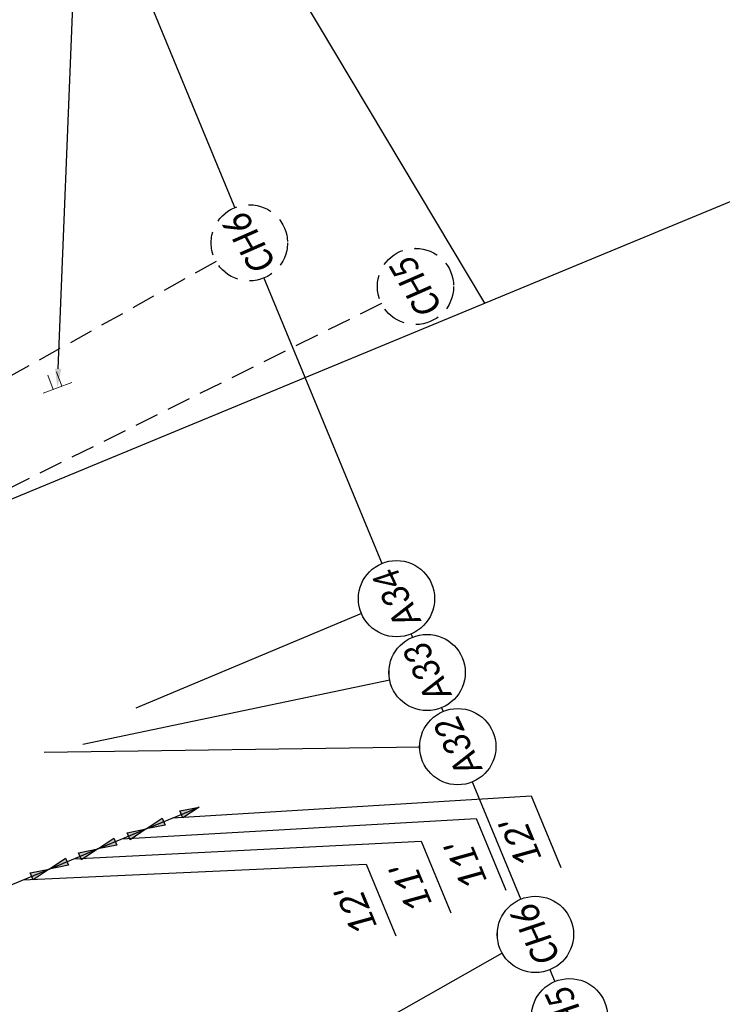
# Model space of a CAD drawing. Header units: feet. Extents: x 2244507 to 2247698, y 591749 to 597163.
# Tile 5 of 18: x 2245805 to 2245952, y 596048 to 596255. Entities that reach past the tile are written whole.
import ezdxf
from ezdxf import colors
from ezdxf.entities.mleader import LeaderData, LeaderLine
from ezdxf.enums import TextEntityAlignment as Align
from ezdxf.math import Vec2, Vec3

# ---------------------------------------------------------------- set-up
doc = ezdxf.new("R2010")
doc.units = ezdxf.units.FT
doc.header["$MEASUREMENT"] = 0
doc.set_wipeout_variables(frame=1)
doc.linetypes.add('DASHED2', pattern=[0.375, 0.25, -0.125])
doc.linetypes.add('HIDDEN2', pattern=[0.1875, 0.125, -0.0625])
for name, color, linetype in [('MT_P_Edge_Line', 7, 'Continuous'), ('PM_P_Text', 7, 'Continuous'), ('SH_Text', 7, 'Continuous'), ('SN_P_Signs', 120, 'Continuous'), ('TX_P_20', 7, 'Continuous')]:
    doc.layers.add(name, color=color, linetype=linetype)
doc.layers.add('SC_Scratch1', color=7, linetype='Continuous', plot=False)
doc.styles.add('P_Slanted_Normal', font='calibrii.ttf', dxfattribs={"height": 0.14})
doc.styles.get("Standard").update_dxf_attribs({"font": 'arial.ttf'})

# ---------------------------------------------------------------- blocks, each defined once
blk = doc.blocks.new('*U1152')
blk.add_wipeout([(-0.1991, 0.0154), (-0.1974, 0.0301), (-0.1942, 0.0467), (-0.1903, 0.0605), (-0.1852, 0.0748), (-0.1787, 0.0891), (-0.1714, 0.1025), (-0.1635, 0.1146), (-0.1561, 0.1246), (-0.1474, 0.1347), (-0.1374, 0.145), (-0.1254, 0.1555), (-0.1148, 0.1634), (-0.1056, 0.1695), (-0.0945, 0.1759), (-0.0829, 0.1817), (-0.0701, 0.187), (-0.0559, 0.1917), (-0.0387, 0.1959), (-0.024, 0.1983), (-0.0083, 0.1996), (0, 0.1997), (0.0145, 0.1992), (0.0291, 0.1976), (0.0461, 0.1943), (0.0602, 0.1904), (0.0741, 0.1855), (0.0905, 0.178), (0.1026, 0.1714), (0.1136, 0.1643), (0.1251, 0.1557), (0.1357, 0.1465), (0.1453, 0.137), (0.1534, 0.1279), (0.1603, 0.1192), (0.169, 0.1064), (0.1761, 0.0942), (0.1822, 0.0817), (0.1875, 0.0689), (0.1913, 0.0575), (0.1945, 0.0454), (0.1966, 0.0354), (0.1982, 0.025), (0.1994, 0.012), (0.1997, 0), (0.1993, -0.0131), (0.1979, -0.027), (0.1957, -0.0397), (0.1931, -0.0511), (0.1898, -0.0621), (0.1859, -0.073), (0.1821, -0.0821), (0.1759, -0.0945), (0.17, -0.1049), (0.1636, -0.1145), (0.155, -0.1259), (0.1473, -0.1348), (0.1413, -0.1412), (0.1323, -0.1496), (0.1259, -0.155), (0.1152, -0.1632), (0.101, -0.1723), (0.0861, -0.1802), (0.0752, -0.185), (0.0628, -0.1896), (0.0465, -0.1942), (0.0379, -0.1961), (0.0257, -0.1981), (0.0165, -0.199), (0.0071, -0.1996), (0, -0.1997), (-0.0041, -0.1997), (-0.0118, -0.1994), (-0.0185, -0.1988), (-0.0265, -0.1979), (-0.0345, -0.1967), (-0.0429, -0.195), (-0.0516, -0.1929), (-0.0616, -0.19), (-0.077, -0.1843), (-0.09, -0.1783), (-0.1005, -0.1725), (-0.1122, -0.1652), (-0.1217, -0.1584), (-0.1329, -0.149), (-0.1456, -0.1366), (-0.1547, -0.1263), (-0.1642, -0.1136), (-0.1706, -0.1038), (-0.1774, -0.0917), (-0.1836, -0.0786), (-0.1889, -0.0647), (-0.1935, -0.0494), (-0.1964, -0.0362), (-0.1985, -0.0222), (-0.1995, -0.01), (-0.1997, 0)])
at = {"flags": 128}
blk.add_lwpolyline([(-0.0159, 0.1991), (-0.1348, 1.6826)], dxfattribs=at)
blk.add_circle((0, 0), 0.2)
at = {"style": 'P_Slanted_Normal', "width": 0.9, "flags": 8}
blk.add_attdef('ITEMTYPE', text='', height=0.14, dxfattribs=at).set_placement((0, 0), align=Align.MIDDLE_CENTER)
blk = doc.blocks.new('*U1160')
blk.add_wipeout([(-0.1991, 0.0154), (-0.1974, 0.0301), (-0.1942, 0.0467), (-0.1903, 0.0605), (-0.1852, 0.0748), (-0.1787, 0.0891), (-0.1714, 0.1025), (-0.1635, 0.1146), (-0.1561, 0.1246), (-0.1474, 0.1347), (-0.1374, 0.145), (-0.1254, 0.1555), (-0.1148, 0.1634), (-0.1056, 0.1695), (-0.0945, 0.1759), (-0.0829, 0.1817), (-0.0701, 0.187), (-0.0559, 0.1917), (-0.0387, 0.1959), (-0.024, 0.1983), (-0.0083, 0.1996), (0, 0.1997), (0.0145, 0.1992), (0.0291, 0.1976), (0.0461, 0.1943), (0.0602, 0.1904), (0.0741, 0.1855), (0.0905, 0.178), (0.1026, 0.1714), (0.1136, 0.1643), (0.1251, 0.1557), (0.1357, 0.1465), (0.1453, 0.137), (0.1534, 0.1279), (0.1603, 0.1192), (0.169, 0.1064), (0.1761, 0.0942), (0.1822, 0.0817), (0.1875, 0.0689), (0.1913, 0.0575), (0.1945, 0.0454), (0.1966, 0.0354), (0.1982, 0.025), (0.1994, 0.012), (0.1997, 0), (0.1993, -0.0131), (0.1979, -0.027), (0.1957, -0.0397), (0.1931, -0.0511), (0.1898, -0.0621), (0.1859, -0.073), (0.1821, -0.0821), (0.1759, -0.0945), (0.17, -0.1049), (0.1636, -0.1145), (0.155, -0.1259), (0.1473, -0.1348), (0.1413, -0.1412), (0.1323, -0.1496), (0.1259, -0.155), (0.1152, -0.1632), (0.101, -0.1723), (0.0861, -0.1802), (0.0752, -0.185), (0.0628, -0.1896), (0.0465, -0.1942), (0.0379, -0.1961), (0.0257, -0.1981), (0.0165, -0.199), (0.0071, -0.1996), (0, -0.1997), (-0.0041, -0.1997), (-0.0118, -0.1994), (-0.0185, -0.1988), (-0.0265, -0.1979), (-0.0345, -0.1967), (-0.0429, -0.195), (-0.0516, -0.1929), (-0.0616, -0.19), (-0.077, -0.1843), (-0.09, -0.1783), (-0.1005, -0.1725), (-0.1122, -0.1652), (-0.1217, -0.1584), (-0.1329, -0.149), (-0.1456, -0.1366), (-0.1547, -0.1263), (-0.1642, -0.1136), (-0.1706, -0.1038), (-0.1774, -0.0917), (-0.1836, -0.0786), (-0.1889, -0.0647), (-0.1935, -0.0494), (-0.1964, -0.0362), (-0.1985, -0.0222), (-0.1995, -0.01), (-0.1997, 0)])
at = {"flags": 128}
blk.add_lwpolyline([(-0.0022, 0.1997), (-0.0215, 1.9528)], dxfattribs=at)
blk.add_circle((0, 0), 0.2)
at = {"style": 'P_Slanted_Normal', "width": 0.9, "flags": 8}
blk.add_attdef('ITEMTYPE', text='', height=0.14, dxfattribs=at).set_placement((0, 0), align=Align.MIDDLE_CENTER)
blk = doc.blocks.new('*U1159')
blk.add_wipeout([(-0.1991, 0.0154), (-0.1974, 0.0301), (-0.1942, 0.0467), (-0.1903, 0.0605), (-0.1852, 0.0748), (-0.1787, 0.0891), (-0.1714, 0.1025), (-0.1635, 0.1146), (-0.1561, 0.1246), (-0.1474, 0.1347), (-0.1374, 0.145), (-0.1254, 0.1555), (-0.1148, 0.1634), (-0.1056, 0.1695), (-0.0945, 0.1759), (-0.0829, 0.1817), (-0.0701, 0.187), (-0.0559, 0.1917), (-0.0387, 0.1959), (-0.024, 0.1983), (-0.0083, 0.1996), (0, 0.1997), (0.0145, 0.1992), (0.0291, 0.1976), (0.0461, 0.1943), (0.0602, 0.1904), (0.0741, 0.1855), (0.0905, 0.178), (0.1026, 0.1714), (0.1136, 0.1643), (0.1251, 0.1557), (0.1357, 0.1465), (0.1453, 0.137), (0.1534, 0.1279), (0.1603, 0.1192), (0.169, 0.1064), (0.1761, 0.0942), (0.1822, 0.0817), (0.1875, 0.0689), (0.1913, 0.0575), (0.1945, 0.0454), (0.1966, 0.0354), (0.1982, 0.025), (0.1994, 0.012), (0.1997, 0), (0.1993, -0.0131), (0.1979, -0.027), (0.1957, -0.0397), (0.1931, -0.0511), (0.1898, -0.0621), (0.1859, -0.073), (0.1821, -0.0821), (0.1759, -0.0945), (0.17, -0.1049), (0.1636, -0.1145), (0.155, -0.1259), (0.1473, -0.1348), (0.1413, -0.1412), (0.1323, -0.1496), (0.1259, -0.155), (0.1152, -0.1632), (0.101, -0.1723), (0.0861, -0.1802), (0.0752, -0.185), (0.0628, -0.1896), (0.0465, -0.1942), (0.0379, -0.1961), (0.0257, -0.1981), (0.0165, -0.199), (0.0071, -0.1996), (0, -0.1997), (-0.0041, -0.1997), (-0.0118, -0.1994), (-0.0185, -0.1988), (-0.0265, -0.1979), (-0.0345, -0.1967), (-0.0429, -0.195), (-0.0516, -0.1929), (-0.0616, -0.19), (-0.077, -0.1843), (-0.09, -0.1783), (-0.1005, -0.1725), (-0.1122, -0.1652), (-0.1217, -0.1584), (-0.1329, -0.149), (-0.1456, -0.1366), (-0.1547, -0.1263), (-0.1642, -0.1136), (-0.1706, -0.1038), (-0.1774, -0.0917), (-0.1836, -0.0786), (-0.1889, -0.0647), (-0.1935, -0.0494), (-0.1964, -0.0362), (-0.1985, -0.0222), (-0.1995, -0.01), (-0.1997, 0)])
at = {"flags": 128}
blk.add_lwpolyline([(0.0078, 0.1996), (0.0579, 1.4821)], dxfattribs=at)
blk.add_circle((0, 0), 0.2)
at = {"style": 'P_Slanted_Normal', "width": 0.9, "flags": 8}
blk.add_attdef('ITEMTYPE', text='', height=0.14, dxfattribs=at).set_placement((0, 0), align=Align.MIDDLE_CENTER)
blk = doc.blocks.new('Dim1')
h = blk.add_hatch(color=4)
h.dxf.hatch_style = 1
h.paths.add_polyline_path([(0, 0), (-1, -0.2), (-1, 0.2)])
at = {"color": 4}
blk.add_lwpolyline([(0, 0), (-1, -0.2), (-1, 0.2), (0, 0)], dxfattribs=at)
blk = doc.blocks.new('*U1171')
blk.add_wipeout([(-0.1991, 0.0154), (-0.1974, 0.0301), (-0.1942, 0.0467), (-0.1903, 0.0605), (-0.1852, 0.0748), (-0.1787, 0.0891), (-0.1714, 0.1025), (-0.1635, 0.1146), (-0.1561, 0.1246), (-0.1474, 0.1347), (-0.1374, 0.145), (-0.1254, 0.1555), (-0.1148, 0.1634), (-0.1056, 0.1695), (-0.0945, 0.1759), (-0.0829, 0.1817), (-0.0701, 0.187), (-0.0559, 0.1917), (-0.0387, 0.1959), (-0.024, 0.1983), (-0.0083, 0.1996), (0, 0.1997), (0.0145, 0.1992), (0.0291, 0.1976), (0.0461, 0.1943), (0.0602, 0.1904), (0.0741, 0.1855), (0.0905, 0.178), (0.1026, 0.1714), (0.1136, 0.1643), (0.1251, 0.1557), (0.1357, 0.1465), (0.1453, 0.137), (0.1534, 0.1279), (0.1603, 0.1192), (0.169, 0.1064), (0.1761, 0.0942), (0.1822, 0.0817), (0.1875, 0.0689), (0.1913, 0.0575), (0.1945, 0.0454), (0.1966, 0.0354), (0.1982, 0.025), (0.1994, 0.012), (0.1997, 0), (0.1993, -0.0131), (0.1979, -0.027), (0.1957, -0.0397), (0.1931, -0.0511), (0.1898, -0.0621), (0.1859, -0.073), (0.1821, -0.0821), (0.1759, -0.0945), (0.17, -0.1049), (0.1636, -0.1145), (0.155, -0.1259), (0.1473, -0.1348), (0.1413, -0.1412), (0.1323, -0.1496), (0.1259, -0.155), (0.1152, -0.1632), (0.101, -0.1723), (0.0861, -0.1802), (0.0752, -0.185), (0.0628, -0.1896), (0.0465, -0.1942), (0.0379, -0.1961), (0.0257, -0.1981), (0.0165, -0.199), (0.0071, -0.1996), (0, -0.1997), (-0.0041, -0.1997), (-0.0118, -0.1994), (-0.0185, -0.1988), (-0.0265, -0.1979), (-0.0345, -0.1967), (-0.0429, -0.195), (-0.0516, -0.1929), (-0.0616, -0.19), (-0.077, -0.1843), (-0.09, -0.1783), (-0.1005, -0.1725), (-0.1122, -0.1652), (-0.1217, -0.1584), (-0.1329, -0.149), (-0.1456, -0.1366), (-0.1547, -0.1263), (-0.1642, -0.1136), (-0.1706, -0.1038), (-0.1774, -0.0917), (-0.1836, -0.0786), (-0.1889, -0.0647), (-0.1935, -0.0494), (-0.1964, -0.0362), (-0.1985, -0.0222), (-0.1995, -0.01), (-0.1997, 0)])
at = {"flags": 128}
blk.add_lwpolyline([(0.0455, 0.1945), (0.4198, 1.7954)], dxfattribs=at)
blk.add_circle((0, 0), 0.2)
at = {"style": 'P_Slanted_Normal', "width": 0.9, "flags": 8}
blk.add_attdef('ITEMTYPE', text='', height=0.14, dxfattribs=at).set_placement((0, 0), align=Align.MIDDLE_CENTER)
blk = doc.blocks.new('*U1172')
blk.add_wipeout([(-0.1991, 0.0154), (-0.1974, 0.0301), (-0.1942, 0.0467), (-0.1903, 0.0605), (-0.1852, 0.0748), (-0.1787, 0.0891), (-0.1714, 0.1025), (-0.1635, 0.1146), (-0.1561, 0.1246), (-0.1474, 0.1347), (-0.1374, 0.145), (-0.1254, 0.1555), (-0.1148, 0.1634), (-0.1056, 0.1695), (-0.0945, 0.1759), (-0.0829, 0.1817), (-0.0701, 0.187), (-0.0559, 0.1917), (-0.0387, 0.1959), (-0.024, 0.1983), (-0.0083, 0.1996), (0, 0.1997), (0.0145, 0.1992), (0.0291, 0.1976), (0.0461, 0.1943), (0.0602, 0.1904), (0.0741, 0.1855), (0.0905, 0.178), (0.1026, 0.1714), (0.1136, 0.1643), (0.1251, 0.1557), (0.1357, 0.1465), (0.1453, 0.137), (0.1534, 0.1279), (0.1603, 0.1192), (0.169, 0.1064), (0.1761, 0.0942), (0.1822, 0.0817), (0.1875, 0.0689), (0.1913, 0.0575), (0.1945, 0.0454), (0.1966, 0.0354), (0.1982, 0.025), (0.1994, 0.012), (0.1997, 0), (0.1993, -0.0131), (0.1979, -0.027), (0.1957, -0.0397), (0.1931, -0.0511), (0.1898, -0.0621), (0.1859, -0.073), (0.1821, -0.0821), (0.1759, -0.0945), (0.17, -0.1049), (0.1636, -0.1145), (0.155, -0.1259), (0.1473, -0.1348), (0.1413, -0.1412), (0.1323, -0.1496), (0.1259, -0.155), (0.1152, -0.1632), (0.101, -0.1723), (0.0861, -0.1802), (0.0752, -0.185), (0.0628, -0.1896), (0.0465, -0.1942), (0.0379, -0.1961), (0.0257, -0.1981), (0.0165, -0.199), (0.0071, -0.1996), (0, -0.1997), (-0.0041, -0.1997), (-0.0118, -0.1994), (-0.0185, -0.1988), (-0.0265, -0.1979), (-0.0345, -0.1967), (-0.0429, -0.195), (-0.0516, -0.1929), (-0.0616, -0.19), (-0.077, -0.1843), (-0.09, -0.1783), (-0.1005, -0.1725), (-0.1122, -0.1652), (-0.1217, -0.1584), (-0.1329, -0.149), (-0.1456, -0.1366), (-0.1547, -0.1263), (-0.1642, -0.1136), (-0.1706, -0.1038), (-0.1774, -0.0917), (-0.1836, -0.0786), (-0.1889, -0.0647), (-0.1935, -0.0494), (-0.1964, -0.0362), (-0.1985, -0.0222), (-0.1995, -0.01), (-0.1997, 0)])
at = {"flags": 128}
blk.add_lwpolyline([(0.0819, 0.1822), (0.8897, 1.9783)], dxfattribs=at)
blk.add_circle((0, 0), 0.2)
at = {"style": 'P_Slanted_Normal', "width": 0.9, "flags": 8}
blk.add_attdef('ITEMTYPE', text='', height=0.14, dxfattribs=at).set_placement((0, 0), align=Align.MIDDLE_CENTER)
blk = doc.blocks.new('*U1182')
blk.add_wipeout([(-0.1993, 0.0154), (-0.1977, 0.0302), (-0.1944, 0.0468), (-0.1905, 0.0606), (-0.1854, 0.0748), (-0.1789, 0.0892), (-0.1716, 0.1026), (-0.1637, 0.1147), (-0.1563, 0.1247), (-0.1476, 0.1348), (-0.1375, 0.1451), (-0.1255, 0.1556), (-0.1149, 0.1636), (-0.1058, 0.1697), (-0.0946, 0.1761), (-0.083, 0.1819), (-0.0702, 0.1872), (-0.056, 0.1919), (-0.0388, 0.1961), (-0.024, 0.1985), (-0.0083, 0.1998), (0, 0.1999), (0.0145, 0.1994), (0.0291, 0.1978), (0.0461, 0.1945), (0.0603, 0.1906), (0.0742, 0.1857), (0.0906, 0.1782), (0.1027, 0.1716), (0.1137, 0.1645), (0.1253, 0.1558), (0.1359, 0.1467), (0.1455, 0.1372), (0.1535, 0.1281), (0.1605, 0.1193), (0.1692, 0.1065), (0.1763, 0.0943), (0.1824, 0.0818), (0.1877, 0.069), (0.1915, 0.0575), (0.1947, 0.0454), (0.1968, 0.0354), (0.1984, 0.025), (0.1996, 0.012), (0.1999, 0), (0.1995, -0.0132), (0.1981, -0.027), (0.1959, -0.0398), (0.1933, -0.0511), (0.19, -0.0622), (0.1861, -0.0731), (0.1823, -0.0822), (0.1761, -0.0947), (0.1701, -0.105), (0.1638, -0.1147), (0.1552, -0.126), (0.1475, -0.135), (0.1414, -0.1413), (0.1324, -0.1498), (0.126, -0.1552), (0.1153, -0.1634), (0.1011, -0.1725), (0.0862, -0.1804), (0.0753, -0.1852), (0.0628, -0.1898), (0.0465, -0.1945), (0.0379, -0.1963), (0.0257, -0.1983), (0.0165, -0.1993), (0.0071, -0.1998), (0, -0.1999), (-0.0041, -0.1999), (-0.0118, -0.1996), (-0.0186, -0.1991), (-0.0265, -0.1982), (-0.0345, -0.1969), (-0.043, -0.1953), (-0.0517, -0.1931), (-0.0617, -0.1902), (-0.0771, -0.1845), (-0.0901, -0.1785), (-0.1007, -0.1728), (-0.1124, -0.1654), (-0.1218, -0.1585), (-0.1331, -0.1492), (-0.1458, -0.1368), (-0.1549, -0.1264), (-0.1644, -0.1138), (-0.1708, -0.104), (-0.1776, -0.0918), (-0.1838, -0.0787), (-0.1891, -0.0648), (-0.1937, -0.0494), (-0.1966, -0.0363), (-0.1987, -0.0223), (-0.1997, -0.01), (-0.1999, 0)])
at = {"linetype": 'HIDDEN2', "flags": 128}
blk.add_lwpolyline([(0.0029, 0.1999), (0.024, 1.6308)], dxfattribs=at)
at = {"linetype": 'HIDDEN2'}
blk.add_circle((0, 0), 0.2, dxfattribs=at)
at = {"style": 'P_Slanted_Normal', "width": 0.9, "flags": 8}
blk.add_attdef('ITEMTYPE', text='', height=0.14, dxfattribs=at).set_placement((0, 0), align=Align.MIDDLE_CENTER)
blk = doc.blocks.new('*U1183')
blk.add_wipeout([(-0.1993, 0.0154), (-0.1977, 0.0302), (-0.1944, 0.0468), (-0.1905, 0.0606), (-0.1854, 0.0748), (-0.1789, 0.0892), (-0.1716, 0.1026), (-0.1637, 0.1147), (-0.1563, 0.1247), (-0.1476, 0.1348), (-0.1375, 0.1451), (-0.1255, 0.1556), (-0.1149, 0.1636), (-0.1058, 0.1697), (-0.0946, 0.1761), (-0.083, 0.1819), (-0.0702, 0.1872), (-0.056, 0.1919), (-0.0388, 0.1961), (-0.024, 0.1985), (-0.0083, 0.1998), (0, 0.1999), (0.0145, 0.1994), (0.0291, 0.1978), (0.0461, 0.1945), (0.0603, 0.1906), (0.0742, 0.1857), (0.0906, 0.1782), (0.1027, 0.1716), (0.1137, 0.1645), (0.1253, 0.1558), (0.1359, 0.1467), (0.1455, 0.1372), (0.1535, 0.1281), (0.1605, 0.1193), (0.1692, 0.1065), (0.1763, 0.0943), (0.1824, 0.0818), (0.1877, 0.069), (0.1915, 0.0575), (0.1947, 0.0454), (0.1968, 0.0354), (0.1984, 0.025), (0.1996, 0.012), (0.1999, 0), (0.1995, -0.0132), (0.1981, -0.027), (0.1959, -0.0398), (0.1933, -0.0511), (0.19, -0.0622), (0.1861, -0.0731), (0.1823, -0.0822), (0.1761, -0.0947), (0.1701, -0.105), (0.1638, -0.1147), (0.1552, -0.126), (0.1475, -0.135), (0.1414, -0.1413), (0.1324, -0.1498), (0.126, -0.1552), (0.1153, -0.1634), (0.1011, -0.1725), (0.0862, -0.1804), (0.0753, -0.1852), (0.0628, -0.1898), (0.0465, -0.1945), (0.0379, -0.1963), (0.0257, -0.1983), (0.0165, -0.1993), (0.0071, -0.1998), (0, -0.1999), (-0.0041, -0.1999), (-0.0118, -0.1996), (-0.0186, -0.1991), (-0.0265, -0.1982), (-0.0345, -0.1969), (-0.043, -0.1953), (-0.0517, -0.1931), (-0.0617, -0.1902), (-0.0771, -0.1845), (-0.0901, -0.1785), (-0.1007, -0.1728), (-0.1124, -0.1654), (-0.1218, -0.1585), (-0.1331, -0.1492), (-0.1458, -0.1368), (-0.1549, -0.1264), (-0.1644, -0.1138), (-0.1708, -0.104), (-0.1776, -0.0918), (-0.1838, -0.0787), (-0.1891, -0.0648), (-0.1937, -0.0494), (-0.1966, -0.0363), (-0.1987, -0.0223), (-0.1997, -0.01), (-0.1999, 0)])
at = {"linetype": 'HIDDEN2', "flags": 128}
blk.add_lwpolyline([(0.0124, 0.1995), (0.1641, 2.6329)], dxfattribs=at)
at = {"linetype": 'HIDDEN2'}
blk.add_circle((0, 0), 0.2, dxfattribs=at)
at = {"style": 'P_Slanted_Normal', "width": 0.9, "flags": 8}
blk.add_attdef('ITEMTYPE', text='', height=0.14, dxfattribs=at).set_placement((0, 0), align=Align.MIDDLE_CENTER)
blk = doc.blocks.new('A$Cb874d9e8')
at = {"layer": 'SN_P_Signs', "linetype": 'Continuous', "lineweight": 0}
for p, q in [((-0.88, -0.38), (-2.16, 2.55)), ((0.88, 0.38), (-0.4, 3.32)), ((2.93, 1.28), (-2.93, -1.28))]:
    blk.add_line(p, q, dxfattribs=at)

msp = doc.modelspace()

# ---------------------------------------------------------------- linework, layer by layer
at = {"layer": 'MT_P_Edge_Line', "color": 95, "linetype": 'Continuous'}
for p, q in [((2245836.76, 596087.14), (2245911.98, 596091.8)), ((2245911.98, 596091.8), (2245918.2, 596076.76)), ((2245831.22, 596084.85), (2245842.31, 596089.43)), ((2245826.14, 596082.74), (2245900.44, 596087.03)), ((2245821.05, 596080.64), (2245831.22, 596084.85)), ((2245810.89, 596076.43), (2245821.05, 596080.64)), ((2245815.97, 596078.54), (2245888.91, 596082.25)), ((2245799.8, 596071.85), (2245810.89, 596076.43))]:
    msp.add_line(p, q, dxfattribs=at)
at = {"layer": 'SC_Scratch1'}
for p, q in [((2245902.28, 596195.17), (2245434.97, 596977.03)), ((2245826.26, 596272.08), (2246132.12, 595532.86)), ((2245610.43, 596074.42), (2245995.68, 596233.82))]:
    msp.add_line(p, q, dxfattribs=at)

# ---------------------------------------------------------------- block references
at = {"layer": 'MT_P_Edge_Line', "color": 95}
for p, xscale, yscale, zscale, rotation in [((2245842.31, 596089.43), 3.999999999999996, 3.999999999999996, 3.999999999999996, 22.4782645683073), ((2245831.22, 596084.85), 3.999999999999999, 3.999999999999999, 3.999999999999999, 202.4782645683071), ((2245831.22, 596084.85), 3.999999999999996, 3.999999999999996, 3.999999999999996, 22.4782645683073), ((2245821.05, 596080.64), 3.999999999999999, 3.999999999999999, 3.999999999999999, 202.4782645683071), ((2245821.05, 596080.64), 3.999999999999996, 3.999999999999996, 3.999999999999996, 22.4782645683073), ((2245810.89, 596076.43), 3.999999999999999, 3.999999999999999, 3.999999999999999, 202.4782645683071), ((2245810.89, 596076.43), 3.999999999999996, 3.999999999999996, 3.999999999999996, 22.4782645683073)]:
    msp.add_blockref('Dim1', p, dxfattribs=dict(at, xscale=xscale, yscale=yscale, zscale=zscale, rotation=rotation))

# ---------------------------------------------------------------- texts
at = {"layer": 'MT_P_Edge_Line', "color": 7, "insert": (2245909.85, 596082.11), "char_height": 5.6, "attachment_point": 5, "rotation": 112.4783, "style": 'P_Slanted_Normal'}
msp.add_mtext("\\A1;12'", dxfattribs=at)

# ---------------------------------------------------------------- leaders
at = {"layer": 'SH_Text', "linetype": 'Continuous'}
ml = msp.add_multileader_mtext('Standard', dxfattribs=at)
ml.set_content('', color=256)
ml.set_leader_properties()
ml.build(insert=Vec2(0, 0))
ml.multileader.update_dxf_attribs({"text_right_attachment_type": 6, "dogleg_length": 0, "scale": 40})
ctx = ml.context
ctx.base_point, ctx.scale, ctx.char_height, ctx.landing_gap_size, ctx.plane_origin = Vec3(2245816.66, 596278.09), 40, 0.18, 0.09, Vec3(2245727.16, 596131.78)
ctx.right_attachment = 6
notes = []
notes.append((ctx, [(0, (1, 1, 0), (2245816.66, 596278.09), (1, 0), 0, [(0, [(2245812.6, 596177.38)], 0, [])])]))
ctx.mtext.insert, ctx.mtext.flow_direction = Vec3(2245816.75, 596278.18), 5
for ctx, leaders in notes:
    for number, flags, end, landing, length, lines in leaders:
        leader = LeaderData()
        leader.index, (leader.has_last_leader_line, leader.has_dogleg_vector, leader.attachment_direction) = number, flags
        leader.last_leader_point, leader.dogleg_vector, leader.dogleg_length = Vec3(end), Vec3(landing), length
        for number, points, colour, breaks in lines:
            line = LeaderLine()
            line.index, line.vertices, line.color, line.breaks = number, Vec3.list(points), colors.encode_raw_color(colour), breaks
            leader.lines.append(line)
        ctx.leaders.append(leader)

# ---------------------------------------------------------------- next in the draw order: block references
at = {"layer": 'PM_P_Text'}
ref = msp.add_blockref('*U1152', (2245912.88, 596062.72), dxfattribs=dict(at, xscale=40, yscale=40, zscale=40, rotation=115))
ref.add_attrib('ITEMTYPE', 'CH6', dxfattribs={"layer": '0', "height": 5.6, "rotation": 115, "style": 'P_Slanted_Normal', "width": 0.9}).set_placement((2245912.88, 596062.72), align=Align.MIDDLE_CENTER)

# ---------------------------------------------------------------- next in the draw order: linework, layer by layer
at = {"layer": 'MT_P_Edge_Line', "color": 95, "linetype": 'Continuous'}
for p, q in [((2245900.44, 596087.03), (2245906.67, 596071.99)), ((2245888.91, 596082.25), (2245895.13, 596067.22)), ((2245805.35, 596074.14), (2245877.38, 596077.48)), ((2245877.38, 596077.48), (2245883.6, 596062.44))]:
    msp.add_line(p, q, dxfattribs=at)

# ---------------------------------------------------------------- next in the draw order: texts
at = {"layer": 'MT_P_Edge_Line', "color": 7, "char_height": 5.6, "attachment_point": 5, "rotation": 112.4783, "style": 'P_Slanted_Normal'}
for s, insert in [("\\A1;11'", (2245898.38, 596077.36)), ("\\A1;11'", (2245886.84, 596072.59)), ("\\A1;12'", (2245875.31, 596067.82))]:
    msp.add_mtext(s, dxfattribs=dict(at, insert=insert))

# ---------------------------------------------------------------- next in the draw order: leaders
at = {"layer": 'TX_P_20'}
ml = msp.add_multileader_mtext('Standard', dxfattribs=at)
ml.set_content('EXISTING PAVEMENT MARKINGS ', color=256, style='P_Slanted_Normal')
ml.set_leader_properties()
ml.build(insert=Vec2(0, 0))
ml.multileader.update_dxf_attribs({"dogleg_length": 0.215, "arrow_head_size": 7.2, "scale": 40})
ctx = ml.context
ctx.base_point, ctx.scale, ctx.char_height, ctx.arrow_head_size, ctx.landing_gap_size, ctx.plane_origin, ctx.plane_x_axis, ctx.plane_y_axis = Vec3(2245587.94, 596768.3), 40, 5.6, 7.2, 3.6, Vec3(2245656.97, 596824.2), Vec3(-0.513043, 0.858363), Vec3(-0.858363, -0.513043)
ctx.text_align_type = 2
notes = []
notes.append((ctx, [(1, (1, 1, 0), (2245540.89, 596847.02), (0.513043, -0.858363), 8.6, [(1, [(2245426.73, 596813.27), (2245444.29, 596827.59), (2245435.25, 596820.22)], 0, [])])]))
ctx.mtext.insert, ctx.mtext.text_direction, ctx.mtext.rotation, ctx.mtext.width, ctx.mtext.defined_height, ctx.mtext.alignment, ctx.mtext.flow_direction = Vec3(2245544.71, 596835.08), Vec3(-0.513043, 0.858363), 2.109522, 104.6265, 5.78, 3, 5
ml = msp.add_multileader_mtext('Standard', dxfattribs=at)
ml.set_content('{\\fOHDOTSymbols|b0|i1|c186|p2;\\H1.08333x;\ue0a4} CONST. \\PVALLEY VIEW ROAD', color=256, style='P_Slanted_Normal')
ml.set_leader_properties()
ml.build(insert=Vec2(0, 0))
ml.multileader.update_dxf_attribs({"dogleg_length": 0.36, "arrow_head_size": 7.2, "scale": 40})
ctx = ml.context
ctx.base_point, ctx.scale, ctx.char_height, ctx.arrow_head_size, ctx.landing_gap_size, ctx.plane_origin, ctx.plane_x_axis, ctx.plane_y_axis = Vec3(2245529.34, 596426.91), 40, 5.6, 7.2, 3.6, Vec3(2245261.19, 596800.18), Vec3(-0.513043, 0.858363), Vec3(-0.858363, -0.513043)
ctx.text_align_type = 2
notes.append((ctx, [(1, (1, 1, 0), (2245485.52, 596500.22), (0.513043, -0.858363), 8.6, [(0, [(2245605.42, 596575.88)], 0, [])])]))
ctx.mtext.insert, ctx.mtext.text_direction, ctx.mtext.rotation, ctx.mtext.width, ctx.mtext.defined_height, ctx.mtext.alignment, ctx.mtext.flow_direction = Vec3(2245489.34, 596488.29), Vec3(-0.513043, 0.858363), 2.109522, 92.3855, 15.89, 3, 5
for ctx, leaders in notes:
    for number, flags, end, landing, length, lines in leaders:
        leader = LeaderData()
        leader.index, (leader.has_last_leader_line, leader.has_dogleg_vector, leader.attachment_direction) = number, flags
        leader.last_leader_point, leader.dogleg_vector, leader.dogleg_length = Vec3(end), Vec3(landing), length
        for number, points, colour, breaks in lines:
            line = LeaderLine()
            line.index, line.vertices, line.color, line.breaks = number, Vec3.list(points), colors.encode_raw_color(colour), breaks
            leader.lines.append(line)
        ctx.leaders.append(leader)

# ---------------------------------------------------------------- next in the draw order: block references
at = {"layer": 'PM_P_Text', "color": 1, "linetype": 'DASHED2'}
ref = msp.add_blockref('*U1182', (2245852.86, 596207.79), dxfattribs=dict(at, xscale=40, yscale=40, zscale=40, rotation=120))
ref.add_attrib('ITEMTYPE', 'CH6', dxfattribs={"layer": '0', "height": 5.6, "rotation": 120, "style": 'P_Slanted_Normal', "width": 0.9}).set_placement((2245852.86, 596207.79), align=Align.MIDDLE_CENTER)
at = {"layer": 'PM_P_Text'}
ref = msp.add_blockref('*U1159', (2245883.74, 596133.15), dxfattribs=dict(at, xscale=40, yscale=40, zscale=40, rotation=115))
ref.add_attrib('ITEMTYPE', 'A34', dxfattribs={"layer": '0', "height": 5.6, "rotation": 115, "style": 'P_Slanted_Normal', "width": 0.9}).set_placement((2245883.74, 596133.15), align=Align.MIDDLE_CENTER)
ref = msp.add_blockref('*U1160', (2245920.03, 596045.45), dxfattribs=dict(at, xscale=40, yscale=40, zscale=40, rotation=115))
ref.add_attrib('ITEMTYPE', 'CH5', dxfattribs={"layer": '0', "height": 5.6, "rotation": 115, "style": 'P_Slanted_Normal', "width": 0.9}).set_placement((2245920.03, 596045.45), align=Align.MIDDLE_CENTER)

# ---------------------------------------------------------------- next in the draw order: block references
at = {"layer": 'PM_P_Text', "color": 1, "linetype": 'DASHED2'}
ref = msp.add_blockref('*U1183', (2245887.72, 596198.64), dxfattribs=dict(at, xscale=40, yscale=40, zscale=40, rotation=120))
ref.add_attrib('ITEMTYPE', 'CH5', dxfattribs={"layer": '0', "height": 5.6, "rotation": 120, "style": 'P_Slanted_Normal', "width": 0.9}).set_placement((2245887.72, 596198.64), align=Align.MIDDLE_CENTER)
at = {"layer": 'PM_P_Text'}
ref = msp.add_blockref('*U1171', (2245890.15, 596117.66), dxfattribs=dict(at, xscale=40, yscale=40, zscale=40, rotation=115))
ref.add_attrib('ITEMTYPE', 'A33', dxfattribs={"layer": '0', "height": 5.6, "rotation": 115, "style": 'P_Slanted_Normal', "width": 0.9}).set_placement((2245890.15, 596117.66), align=Align.MIDDLE_CENTER)

# ---------------------------------------------------------------- next in the draw order: block references
ref = msp.add_blockref('*U1172', (2245896.59, 596102.1), dxfattribs=dict(at, xscale=40, yscale=40, zscale=40, rotation=115))
ref.add_attrib('ITEMTYPE', 'A32', dxfattribs={"layer": '0', "height": 5.6, "rotation": 115, "style": 'P_Slanted_Normal', "width": 0.9}).set_placement((2245896.59, 596102.1), align=Align.MIDDLE_CENTER)
at = {"layer": 'SN_P_Signs', "color": 1, "rotation": 356.9580699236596}
msp.add_blockref('A$Cb874d9e8', (2245812.6, 596177.38), dxfattribs=at)

doc.saveas('drawing.dxf')
